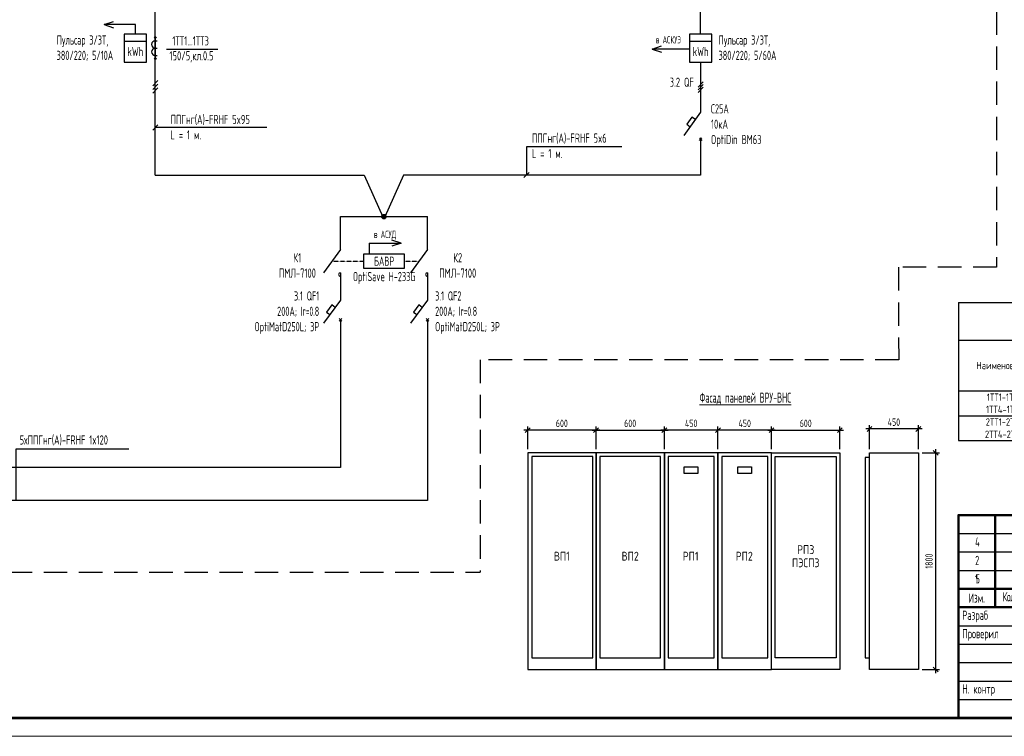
# Model space of a CAD drawing. Header units: millimetres. Extents: x -101899 to 582947, y -77476 to 345289.
# Tile 27 of 100: x 48443 to 75128, y 60708 to 80144. Entities that reach past the tile are written whole.
import ezdxf
from ezdxf.enums import TextEntityAlignment as Align

# ---------------------------------------------------------------- set-up
doc = ezdxf.new("R2010")
doc.units = ezdxf.units.MM
doc.linetypes.add('штриховая2', pattern=[9.525, 6.35, -3.175])
doc.layers.get('Defpoints').update_dxf_attribs({"color": 253})
for name, color, linetype in [('$_Размеры', 7, 'Continuous'), ('pecat', 7, 'Continuous'), ('ЭО-014-Э-СЕТИ_СИЛА', 14, 'Continuous')]:
    doc.layers.add(name, color=color, linetype=linetype)
doc.layers.add('A-____-NOTE-TEXT', color=5, linetype='Continuous', lineweight=5, true_color=0x0000ff)
doc.layers.add('текст', color=7, linetype='Continuous', lineweight=20)
doc.layers.add('ФОРМАТ', color=7, linetype='Continuous', lineweight=18)
doc.styles.add('$_Electrical_gost', font='cs_gost2304.shx', dxfattribs={"width": 0.8})
doc.styles.add('$_ГОСТ.15', font='gost-uw.shx', dxfattribs={"oblique": 15})
doc.styles.add('Electrical_gost', font='cs_gost2304.shx', dxfattribs={"height": 250})
doc.styles.add('gost 207', font='cs_gost2304.shx', dxfattribs={"width": 0.7, "height": 2})
doc.styles.add('ЭН', font='GOST_Common.ttf')
doc.dimstyles.new('1-100', dxfattribs={"dimtxt": 200, "dimasz": 130, "dimexe": 100, "dimexo": 100, "dimgap": 80, "dimtad": 1, "dimdec": 0, "dimrnd": 5, "dimdsep": 46, "dimtxsty": '$_Electrical_gost', "dimblk": 'OBLIQUE', "dimcen": 250, "dimdle": 100, "dimadec": 0, "dimazin": 0, "dimtfac": 1, "dimtdec": 0, "dimtofl": 0, "dimtmove": 1, "dimatfit": 3, "dimfxl": 240, "dimtolj": 1, "dimarcsym": 0})

# ---------------------------------------------------------------- blocks, each defined once
blk = doc.blocks.new('А.Майорчиков')
at = {"layer": 'pecat', "color": 0, "linetype": 'ByBlock', "lineweight": -2}
for points in [[(9.15, 0.19), (6.53, 5.2), (2.48, 0.9), (9.34, 2.54), (8.41, 0.28), (10.98, 0.93)], [(4.13, 0.87), (4.88, 0.03), (6.46, 3.37), (6.66, 3.84)], [(7.72, 3.61), (6.35, 0.21), (6.57, 3.01), (6.66, 3.84)], [(7.72, 3.61), (7.56, 0.35), (8.6, 1.07), (9.07, 0.08), (9.15, 0.19)]]:
    blk.add_spline(points, degree=3, dxfattribs=at)
blk = doc.blocks.new('Штамп 3')
at = {"true_color": 0x504d51}
h = blk.add_hatch(color=251, dxfattribs=at)
h.dxf.hatch_style = 1
h.paths.add_polyline_path([(137.54, 10.47, -1.033512), (143.66, 3.22), (144.25, 3.04, 1.014927)])
h = blk.add_hatch(color=251, dxfattribs=at)
h.dxf.hatch_style = 1
h.paths.add_polyline_path([(139.35, 8.01), (137.5, 7.53), (137.5, 4.41), (139.35, 4.41)])
at = {"true_color": 0x4b2401}
h = blk.add_hatch(color=38, dxfattribs=at)
h.dxf.hatch_style = 1
h.paths.add_polyline_path([(141.51, 8.85), (139.66, 8.38), (139.66, 4.41), (141.51, 4.41)])
at = {"true_color": 0x139b48}
h = blk.add_hatch(color=114, dxfattribs=at)
h.dxf.hatch_style = 1
h.paths.add_polyline_path([(143.68, 9.85), (141.83, 9.38), (141.83, 4.41), (143.68, 4.41)])
at = {"linetype": 'ByBlock', "lineweight": 25}
blk.add_line((135, 0), (135, 0), dxfattribs=at)
at = {"color": 5, "ltscale": 100}
for points in [[(43.28, 27.38, 0.103904), (43.61, 26.69, 0.235071), (44.38, 26.28, 0.161521), (45.57, 26.81, 0.128808), (46.54, 27.99, 0.085182), (46.66, 28.82, 0.175378), (46.38, 29.61, 0.191596), (45.16, 29.94, 0.119018), (43.97, 29.48, 0.027118), (42.7, 28.54, 0.092445), (41.23, 26.84, 0.062634), (40.74, 25.89, 0.335684), (40.97, 25.21, 0.174698), (42.44, 25.15), (44.15, 25.89, 0.034647), (46.69, 27.31), (47.64, 28), (48.92, 29.08), (50.31, 30.49), (47.42, 26.46), (46.54, 25.39), (48.03, 27.11, -0.763325), (48.26, 27.01, -0.065177), (48.21, 26.72), (48.01, 26.02, 0.052351), (49.3, 26.83), (50.32, 27.69, 0.026697), (51.22, 28.47), (52.49, 29.48), (53.41, 30.32), (52.14, 28.45), (50.92, 26.96), (50.06, 25.73), (49.59, 24.51), (50.42, 26.7, -0.553862), (51.03, 26.84, 0.092612), (51.49, 26.49, 0.087518), (52.39, 26.36, 0.069253), (53.77, 26.75), (54.45, 27.11, 0.092964), (55.08, 27.61, 0.484334), (54.76, 28.29, 0.050486), (53.71, 28.47, 0.039715), (52.14, 28.45), (49.26, 28.25), (47.98, 28.16), (43.93, 27.58), (40.97, 26.99), (40.04, 26.73, 0.32462), (39.87, 26.35, 0.275801), (40.35, 26.05), (42.4, 25.92), (46.49, 26.17), (48.37, 26.19), (50.82, 26.22), (52.6, 26.25), (55.53, 26.2)], [(41.88, 27.72, 0.186939), (44.01, 29.4, 0.016559), (42.83, 26.04, -0.458633), (41.69, 25.89, -0.463695), (41.8, 26.56), (43.59, 27.58), (46.05, 29.06)]]:
    blk.add_lwpolyline(points, format="xyb", dxfattribs=at)
at = {"color": 251, "true_color": 0x504d51}
blk.add_lwpolyline([(137.54, 10.47, -1.033512), (143.66, 3.22), (144.25, 3.04, 1.014927), (137.54, 10.47)], format="xyb", dxfattribs=at)
blk.add_lwpolyline([(137.5, 4.41), (139.35, 4.41), (139.35, 8.01), (137.5, 7.53)], close=True, dxfattribs=at)
at = {"color": 38, "true_color": 0x4b2401}
blk.add_lwpolyline([(139.66, 4.41), (141.51, 4.41), (141.51, 8.85), (139.66, 8.38)], close=True, dxfattribs=at)
at = {"color": 114, "true_color": 0x139b48}
blk.add_lwpolyline([(141.83, 4.41), (143.68, 4.41), (143.68, 9.85), (141.83, 9.38)], close=True, dxfattribs=at)
at = {"layer": 'A-____-NOTE-TEXT'}
for points, knots in [([(48.75, 37.09), (48.7, 37.05), (48.57, 36.95), (48.63, 36.52), (48.59, 36.03), (49.14, 35.51), (49.57, 35.95), (49.51, 36.46), (49.47, 37.89), (49.46, 36.19), (49.63, 35.67), (49.68, 35.38), (49.27, 35.28), (50.23, 36.8), (50.37, 37.75), (50.97, 39.29), (50.92, 41.89), (49.94, 39.75), (50.01, 38.17), (49.88, 35.84), (50.17, 34.09), (50.27, 33.12), (49.99, 32.66), (49.36, 34.06), (49.38, 34.61), (49.34, 35.4), (50.05, 35.34), (50.78, 36.08), (51.39, 37.28), (51.82, 38.53), (52.18, 39.71), (52.33, 40.51), (51.91, 41.77), (51.4, 38.97), (51.25, 37.73), (50.74, 35.55), (50.86, 34.63), (50.91, 34.28)], [0, 0, 0, 0, 0.171393, 0.462094, 1.155737, 1.720369, 2.134476, 2.581555, 3.413728, 4.727463, 4.955197, 5.268252, 5.386123, 5.974734, 8.275816, 9.709852, 11.379458, 12.738559, 14.08585, 16.758326, 19.400492, 19.4584, 19.701898, 20.658885, 22.005926, 22.211787, 22.746414, 23.520346, 25.302356, 26.708962, 27.532365, 28.93512, 29.430518, 30.452004, 33.845551, 35.598043, 36.6598, 36.6598, 36.6598, 36.6598]), ([(44.53, 39.28), (44.49, 39.43), (44.4, 39.78), (44.11, 39.68), (43.84, 39.45), (43.63, 39.23), (43.58, 38.99), (43.67, 38.54), (43.83, 38.88), (43.61, 39.2), (43.45, 39.01), (43.3, 38.55), (43.18, 38.23), (43.08, 37.93), (43.03, 37.52), (42.98, 37.09), (42.91, 36.62), (42.96, 36.22), (43.17, 35.89), (43.48, 35.7), (43.74, 35.95), (43.88, 36.08)], [0, 0, 0, 0, 0.00156145, 0.00237391, 0.00318637, 0.00426225, 0.00533812, 0.00576408, 0.00720477, 0.00786618, 0.00889718, 0.00992817, 0.01103358, 0.01213898, 0.01353242, 0.01492586, 0.01652142, 0.01811698, 0.01894265, 0.01976832, 0.02164005, 0.02164005, 0.02164005, 0.02164005]), ([(44.33, 37.12), (44.34, 36.99), (44.39, 36.61), (44.46, 36.08), (44.5, 35.72), (44.52, 35.51), (44.45, 35.73), (44.39, 36.07), (44.41, 36.29), (44.58, 36.24), (44.82, 36.11), (45.03, 36.08), (45.22, 36.26), (45.35, 36.56), (45.44, 36.91), (45.38, 36.75), (45.33, 36.42), (45.33, 36.24), (45.46, 36.06), (45.66, 35.94), (45.87, 35.9), (46.09, 35.95), (46.27, 36.07), (46.39, 36.24), (46.45, 36.44), (46.49, 36.8), (46.47, 36.56), (46.49, 36.24), (46.53, 36.04), (46.62, 35.87), (46.81, 35.79), (47.06, 35.82), (47.27, 35.92), (47.4, 36.07), (47.48, 36.24), (47.53, 36.42), (47.56, 36.6), (47.58, 36.79), (47.57, 36.99), (47.51, 37.17), (47.4, 37.33), (47.22, 37.47), (47, 37.39), (46.85, 37.11), (46.88, 36.89), (46.89, 36.76)], [0, 0, 0, 0, 0.00129405, 0.00258809, 0.00323512, 0.00420565, 0.00547717, 0.00607914, 0.0066811, 0.00758406, 0.00823518, 0.00880474, 0.0093743, 0.01024675, 0.01089139, 0.01218066, 0.01264098, 0.01336454, 0.01415422, 0.01479727, 0.01544031, 0.01613694, 0.01683356, 0.01735602, 0.01787849, 0.01835135, 0.01966146, 0.0200997, 0.02060927, 0.02137362, 0.02213797, 0.02294275, 0.02354633, 0.0242984, 0.02484929, 0.02540017, 0.02595105, 0.02656826, 0.02718548, 0.0278027, 0.02841992, 0.02901094, 0.02976194, 0.0305756, 0.03182741, 0.03182741, 0.03182741, 0.03182741])]:
    blk.add_open_spline(points, degree=3, knots=knots, dxfattribs=at)
at = {"layer": 'ФОРМАТ', "lineweight": 50}
for p, q in [((10, 55), (10, 30)), ((20, 0), (20, 55)), ((30, 55), (30, 30)), ((40, 0), (40, 55)), ((55, 55), (55, 0)), ((65, 0), (65, 55)), ((65, 45), (185, 45)), ((0, 35), (65, 35)), ((0, 30), (185, 30)), ((135, 30), (135, 0)), ((150, 15), (150, 30)), ((164.88, 30), (164.88, 15)), ((135, 25), (185, 25)), ((65, 15), (185, 15))]:
    blk.add_line(p, q, dxfattribs=at)
at = {"layer": 'ФОРМАТ', "lineweight": 30}
for p, q in [((0, 50), (65, 50)), ((0, 45), (65, 45)), ((0, 40), (65, 40)), ((0, 25), (65, 25)), ((0, 20), (65, 20)), ((0, 15), (65, 15)), ((0, 10), (65, 10)), ((0, 5), (65, 5))]:
    blk.add_line(p, q, dxfattribs=at)
at = {"layer": 'ФОРМАТ', "lineweight": 15}
blk.add_line((150, 30), (135, 30), dxfattribs=at)
at = {"layer": 'ФОРМАТ', "lineweight": 50}
blk.add_lwpolyline([(185, 0), (0, 0), (0, 55), (185, 55)], close=True, dxfattribs=at)
at = {"color": 5, "ltscale": 100, "xscale": 0.96, "yscale": 0.96, "zscale": 0.96}
for p in [(40.23, 20), (40.23, 5)]:
    blk.add_blockref('А.Майорчиков', p, dxfattribs=at)
at = {"insert": (147.49, 8.5), "char_height": 3.5, "attachment_point": 1, "style": 'ЭН'}
blk.add_mtext('AAA engineering+', dxfattribs=at)
at = {"layer": 'текст', "char_height": 2.5, "style": '$_Electrical_gost'}
for s, insert, width, attachment_point in [('{\\H1.125x;ГКО-497/21-ЭОМ-0}', (113.3, 50), 34.3745, 4), ('Многофункциональный гостиничный комплекс\\Pс подземным паркингом, расположенный\\Pпо адресу: г. Москва, ЮЗАО, ул. Наметкина, вл. 10', (125, 37.5), 109.4637, 5), ('-', (14.48, 39.38), 2.8011, 1), ('Зам.', (22.74, 37.41), 5.9535, 4), ('{\\W0.7;0-16/10}', (31.1, 37.51), 7.9811, 4), ('Изм.', (5, 32.5), 10, 5), ('{\\T0.9;Кол.уч.}', (15, 32.5), 10, 5), ('{\\T0.9;Листов}', (25, 32.5), 10, 5), ('№док.', (35, 32.5), 10, 5), ('Подп.', (47.5, 32.5), 15, 5), ('Дата', (60, 32.5), 10, 5), (' Разраб', (0, 27.5), 20, 4), (' Калутов', (20, 27.5), 20, 4), ('{\\W0.9;12.23}', (60, 27.5), 10, 5), ('Стадия', (142.5, 27.5), 15, 5), ('Лист', (157.5, 27.5), 15, 5), ('Листов', (174.63, 27.37), 20, 5), (' Проверил', (0, 22.5), 20, 4), ('Электрическое освещение, силовое электрооборудование,\\Pзаземление', (100, 22.58), 70, 5), (' Майорчиков', (20, 22.5), 20, 4), ('{\\W0.9;12.23}', (60, 22.5), 10, 5), ('Р', (142.5, 20), 15, 5), (' Н. контр', (0, 7.5), 20, 4), ('{\\W0.9;12.23}', (60, 7.5), 10, 5), (' Майорчиков', (20, 7.5), 20, 4)]:
    blk.add_mtext(s, dxfattribs=dict(at, insert=insert, width=width, attachment_point=attachment_point))
at = {"layer": 'текст', "char_height": 2.5, "attachment_point": 1, "style": '$_Electrical_gost'}
for s, width, insert in [('\\pxsm1.5;5', 2.5, (4.66, 38.96)), ('\\pxsm1.5;10.24', 5.8481, (57.1, 39.14))]:
    blk.add_mtext_dynamic_manual_height_columns(s, width=width, gutter_width=1000, heights=[0], dxfattribs=dict(at, insert=insert))
blk = doc.blocks.new('*U157')
at = {"layer": 'ФОРМАТ'}
blk.add_lwpolyline([(891, 420), (891, 0), (0, 0), (0, 420)], close=True, dxfattribs=at)
at = {"layer": 'ФОРМАТ', "lineweight": 53}
blk.add_lwpolyline([(20, 415), (20, 5), (886, 5), (886, 415)], close=True, dxfattribs=at)
blk = doc.blocks.new('*T258')
at = {"color": 0, "linetype": 'ByBlock', "lineweight": -2, "transparency": 16777216}
for p, q in [((0, 0), (18500, 0)), ((0, 0), (0, -3740)), ((18500, 0), (18500, -3740)), ((0, -1017), (18500, -1017)), ((2500, -1017), (2500, -3740)), ((4731, -1017), (4731, -3740)), ((6888, -1017), (6888, -3740)), ((9388, -1017), (9388, -3740)), ((14388, -1017), (14388, -3740)), ((0, -2395), (18500, -2395)), ((0, -3068), (18500, -3068)), ((0, -3740), (18500, -3740))]:
    blk.add_line(p, q, dxfattribs=at)
at = {"color": 0, "transparency": 16777216, "char_height": 200, "attachment_point": 5, "style": 'Electrical_gost'}
for s, insert, width in [('Проверка коэффициента трансформации', (9250, -508), 18496.59), ('Расчетный максимальный ток Iр max, А', (3615, -1706), 2227.61), ('Расчетный минимальный ток  Iр min, А', (5810, -1706), 2154.11), ('Ток вторичной обмотки трансформатора                                   при Iр max, А', (11888, -1706), 4996.76), ('Наименование', (1250, -1706), 2496.76), ('Коэффициент трансформации', (8138, -1706), 2496.76), ('Ток вторичной  обмотки трансформатора при Iр min, А', (16444, -1706), 4108.39), ('1ТТ1-1ТТ3\\P1ТТ4-1ТТ6', (1250, -2731), 2496.76), ('46,1', (3615, -2731), 2227.61), ('4,6', (5810, -2731), 2154.11), ('\\A1;50/5=10', (8138, -2731), 2496.76), ('{\\W0.9;46,1/10 =4,6А; 5А > 4,6 > 2А (40% Iн.сч)}', (11888, -2731), 4996.76), ('4,6/10 = 0,46А; 0,46> 0,1А ', (16444, -2731), 4108.39), ('2ТТ1-2ТТ3\\P2ТТ4-2ТТ6', (1250, -3404), 2496.76), ('64,7', (3615, -3404), 2227.61), ('6,4', (5810, -3404), 2154.11), ('75/5=15', (8138, -3404), 2496.76), ('{\\W0.9;64,7/15 =4,3А; 5А > 4,3 > 2А (40% Iн.сч)}', (11888, -3404), 4996.76), ('6,4/15 = 0,43А; 0,43 > 0,1А ', (16444, -3404), 4108.39)]:
    blk.add_mtext(s, dxfattribs=dict(at, insert=insert, width=width))
blk = doc.blocks.new('_Oblique')
at = {"color": 0, "linetype": 'ByBlock', "lineweight": -2}
blk.add_line((-0.5, -0.5), (0.5, 0.5), dxfattribs=at)
blk = doc.blocks.new('*D260')
at = {"layer": '$_Размеры', "color": 0, "lineweight": -2, "transparency": 16777216}
for p, q in [((71475, 68498), (71475, 69143)), ((72798, 68498), (72798, 69143)), ((72898, 69043), (71375, 69043))]:
    blk.add_line(p, q, dxfattribs=at)
at = {"layer": 'Defpoints', "color": 0, "transparency": 16777216}
for p in [(71475, 69043), (71475, 68398), (72798, 68398)]:
    blk.add_point(p, dxfattribs=at)
at = {"layer": '$_Размеры', "color": 0, "lineweight": -2, "transparency": 16777216, "xscale": 130, "yscale": 130, "zscale": 130, "rotation": 180}
blk.add_blockref('_Oblique', (71475, 69043), dxfattribs=at)
at = {"layer": '$_Размеры', "color": 0, "lineweight": -2, "transparency": 16777216, "xscale": 130, "yscale": 130, "zscale": 130}
blk.add_blockref('_Oblique', (72798, 69043), dxfattribs=at)
at = {"layer": '$_Размеры', "color": 0, "transparency": 16777216, "insert": (72136, 69228), "char_height": 200, "attachment_point": 5, "style": '$_Electrical_gost'}
blk.add_mtext('\\A1;450', dxfattribs=at)
blk = doc.blocks.new('*D261')
at = {"layer": '$_Размеры', "color": 0, "lineweight": -2, "transparency": 16777216}
for p, q in [((72898, 68398), (73367, 68398)), ((73267, 68498), (73267, 62418)), ((72898, 62518), (73367, 62518))]:
    blk.add_line(p, q, dxfattribs=at)
at = {"layer": 'Defpoints', "color": 0, "transparency": 16777216}
for p in [(72798, 68398), (72798, 62518), (73267, 62518)]:
    blk.add_point(p, dxfattribs=at)
at = {"layer": '$_Размеры', "color": 0, "lineweight": -2, "transparency": 16777216, "xscale": 130, "yscale": 130, "zscale": 130}
for p, rotation in [((73267, 68398), 90), ((73267, 62518), 270)]:
    blk.add_blockref('_Oblique', p, dxfattribs=dict(at, rotation=rotation))
at = {"layer": '$_Размеры', "color": 0, "transparency": 16777216, "insert": (73087, 65458), "char_height": 200, "width": 434.18, "attachment_point": 5, "rotation": 90, "style": '$_Electrical_gost'}
blk.add_mtext('\\A1;1800', dxfattribs=at)
blk = doc.blocks.new('*D259')
at = {"layer": '$_Размеры', "color": 0, "lineweight": -2, "transparency": 16777216}
for p, q in [((68719, 69009), (70772, 69009)), ((68819, 68498), (68819, 69109)), ((70672, 68498), (70672, 69109))]:
    blk.add_line(p, q, dxfattribs=at)
at = {"layer": 'Defpoints', "color": 0, "transparency": 16777216}
for p in [(70672, 69009), (68819, 68398), (70672, 68398)]:
    blk.add_point(p, dxfattribs=at)
at = {"layer": '$_Размеры', "color": 0, "lineweight": -2, "transparency": 16777216, "xscale": 130, "yscale": 130, "zscale": 130, "rotation": 180}
blk.add_blockref('_Oblique', (68819, 69009), dxfattribs=at)
at = {"layer": '$_Размеры', "color": 0, "lineweight": -2, "transparency": 16777216, "xscale": 130, "yscale": 130, "zscale": 130}
blk.add_blockref('_Oblique', (70672, 69009), dxfattribs=at)
at = {"layer": '$_Размеры', "color": 0, "transparency": 16777216, "insert": (69745, 69195), "char_height": 200, "attachment_point": 5, "style": '$_Electrical_gost'}
blk.add_mtext('\\A1;600', dxfattribs=at)
blk = doc.blocks.new('Точка соединения')
blk.add_hatch(color=256).paths.add_polyline_path([(0.6, 0, 1), (-0.6, 0, 1)])
blk.add_hatch(color=256).paths.add_polyline_path([(0.6, 0, 1), (-0.6, 0, 1)])
blk.add_circle((0, 0), 0.6)
blk.add_circle((0, 0), 0.6)
blk = doc.blocks.new('*U29')
for p, q in [((0, 25.74), (0, 12.14)), ((0.71, 20.36), (-0.71, 18.94)), ((0.71, 19.65), (-0.71, 18.24)), ((0.71, 18.94), (-0.71, 17.53)), ((0, 12.14), (-4.55, 5.86)), ((-0.35, 5.2), (0.35, 4.49)), ((-0.35, 4.49), (0.35, 5.2)), ((0, 4.84), (0, 0))]:
    blk.add_line(p, q)
blk.add_lwpolyline([(-1.42, 10.18), (-2.35, 10.84), (-3.76, 8.87), (-2.85, 8.21)])
at = {"style": 'Electrical_gost', "flags": 8}
for tag, width, p in [('QF', 0.8, (-1.86, 20.29)), ('ХАРАКТЕРИСТИКА_И_ТОК', 0.8, (-5.38, 11.14)), ('ОТКЛЮЧАЮЩАЯ_СПОСОБНОСТЬ', 0.8, (-5.38, 7.64)), ('МАРКА', 0.6, (-5.38, 4.14))]:
    blk.add_attdef(tag, text='', height=2.5, dxfattribs=dict(at, width=width)).set_placement(p, align=Align.MIDDLE_RIGHT)
blk = doc.blocks.new('*U18')
for p, q in [((0, -3.75), (0, 3.75)), ((0.71, 1.71), (-0.71, 0.29)), ((0.71, 0.71), (-0.71, -0.71)), ((0.71, -0.29), (-0.71, -1.71))]:
    blk.add_line(p, q)
blk = doc.blocks.new('*D272')
at = {"layer": '$_Размеры', "color": 0, "lineweight": -2, "transparency": 16777216}
for p, q in [((68919, 69009), (67267, 69009)), ((67367, 68498), (67367, 69109)), ((68819, 68498), (68819, 69109))]:
    blk.add_line(p, q, dxfattribs=at)
at = {"layer": 'Defpoints', "color": 0, "transparency": 16777216}
for p in [(67367, 69009), (67367, 68398), (68819, 68398)]:
    blk.add_point(p, dxfattribs=at)
at = {"layer": '$_Размеры', "color": 0, "lineweight": -2, "transparency": 16777216, "xscale": 130, "yscale": 130, "zscale": 130, "rotation": 180}
blk.add_blockref('_Oblique', (67367, 69009), dxfattribs=at)
at = {"layer": '$_Размеры', "color": 0, "lineweight": -2, "transparency": 16777216, "xscale": 130, "yscale": 130, "zscale": 130}
blk.add_blockref('_Oblique', (68819, 69009), dxfattribs=at)
at = {"layer": '$_Размеры', "color": 0, "transparency": 16777216, "insert": (68093, 69194), "char_height": 200, "attachment_point": 5, "style": '$_Electrical_gost'}
blk.add_mtext('\\A1;450', dxfattribs=at)
blk = doc.blocks.new('*D273')
at = {"layer": '$_Размеры', "color": 0, "lineweight": -2, "transparency": 16777216}
for p, q in [((63962, 69009), (66015, 69009)), ((64062, 68498), (64062, 69109)), ((65915, 68498), (65915, 69109))]:
    blk.add_line(p, q, dxfattribs=at)
at = {"layer": 'Defpoints', "color": 0, "transparency": 16777216}
for p in [(65915, 69009), (64062, 68398), (65915, 68398)]:
    blk.add_point(p, dxfattribs=at)
at = {"layer": '$_Размеры', "color": 0, "lineweight": -2, "transparency": 16777216, "xscale": 130, "yscale": 130, "zscale": 130, "rotation": 180}
blk.add_blockref('_Oblique', (64062, 69009), dxfattribs=at)
at = {"layer": '$_Размеры', "color": 0, "lineweight": -2, "transparency": 16777216, "xscale": 130, "yscale": 130, "zscale": 130}
blk.add_blockref('_Oblique', (65915, 69009), dxfattribs=at)
at = {"layer": '$_Размеры', "color": 0, "transparency": 16777216, "insert": (64988, 69195), "char_height": 200, "width": 387.85, "attachment_point": 5, "style": '$_Electrical_gost'}
blk.add_mtext('\\A1;600', dxfattribs=at)
blk = doc.blocks.new('*D271')
at = {"layer": '$_Размеры', "color": 0, "lineweight": -2, "transparency": 16777216}
for p, q in [((64162, 69009), (62110, 69009)), ((62210, 68498), (62210, 69109)), ((64062, 68498), (64062, 69109))]:
    blk.add_line(p, q, dxfattribs=at)
at = {"layer": 'Defpoints', "color": 0, "transparency": 16777216}
for p in [(62210, 69009), (62210, 68398), (64062, 68398)]:
    blk.add_point(p, dxfattribs=at)
at = {"layer": '$_Размеры', "color": 0, "lineweight": -2, "transparency": 16777216, "xscale": 130, "yscale": 130, "zscale": 130, "rotation": 180}
blk.add_blockref('_Oblique', (62210, 69009), dxfattribs=at)
at = {"layer": '$_Размеры', "color": 0, "lineweight": -2, "transparency": 16777216, "xscale": 130, "yscale": 130, "zscale": 130}
blk.add_blockref('_Oblique', (64062, 69009), dxfattribs=at)
at = {"layer": '$_Размеры', "color": 0, "transparency": 16777216, "insert": (63136, 69195), "char_height": 200, "attachment_point": 5, "style": '$_Electrical_gost'}
blk.add_mtext('\\A1;600', dxfattribs=at)
blk = doc.blocks.new('*D274')
at = {"layer": '$_Размеры', "color": 0, "lineweight": -2, "transparency": 16777216}
for p, q in [((67467, 69009), (65815, 69009)), ((65915, 68498), (65915, 69109)), ((67367, 68498), (67367, 69109))]:
    blk.add_line(p, q, dxfattribs=at)
at = {"layer": 'Defpoints', "color": 0, "transparency": 16777216}
for p in [(65915, 69009), (65915, 68398), (67367, 68398)]:
    blk.add_point(p, dxfattribs=at)
at = {"layer": '$_Размеры', "color": 0, "lineweight": -2, "transparency": 16777216, "xscale": 130, "yscale": 130, "zscale": 130, "rotation": 180}
blk.add_blockref('_Oblique', (65915, 69009), dxfattribs=at)
at = {"layer": '$_Размеры', "color": 0, "lineweight": -2, "transparency": 16777216, "xscale": 130, "yscale": 130, "zscale": 130}
blk.add_blockref('_Oblique', (67367, 69009), dxfattribs=at)
at = {"layer": '$_Размеры', "color": 0, "transparency": 16777216, "insert": (66641, 69194), "char_height": 200, "attachment_point": 5, "style": '$_Electrical_gost'}
blk.add_mtext('\\A1;450', dxfattribs=at)
blk = doc.blocks.new('Трансформатор тока TA')
h = blk.add_hatch(color=256)
h.dxf.hatch_style = 1
h.paths.add_polyline_path([(-0.2, 5.76, 1), (0.2, 5.76, 1)])
h = blk.add_hatch(color=256)
h.dxf.hatch_style = 1
h.paths.add_polyline_path([(0.2, 0, 1), (-0.2, 0, 1)])
for p, q in [((0, 5.76), (0, 0)), ((0, 4.88), (0.5, 4.88)), ((0, 2.88), (0.5, 2.88)), ((0, 0.88), (0.5, 0.88))]:
    blk.add_line(p, q)
for centre in [(0, 5.76), (0, 5.76), (0, 0)]:
    blk.add_circle(centre, 0.2)
for centre in [(0, 3.88), (0, 1.88)]:
    blk.add_arc(centre, 1, 90, 270)

msp = doc.modelspace()

# ---------------------------------------------------------------- linework, layer by layer
for p, q in [((51278, 79563.3), (51877.9, 79563.3)), ((66598.1, 79563.3), (67198, 79563.3)), ((52420.4, 79347.6), (53808.9, 79347.6)), ((52047, 77149.8), (52188.5, 77291.2)), ((62105.9, 75859.2), (62247.3, 76000.6)), ((57135, 73908.3), (56679.6, 73279.6)), ((59492.6, 73908.3), (59037.3, 73279.6)), ((57135, 72537.3), (56679.6, 71908.6)), ((59492.6, 72537.3), (59037.3, 71908.6)), ((57099.6, 72036.6), (57170.3, 71965.9)), ((57099.6, 71965.9), (57170.3, 72036.6)), ((59457.3, 72036.6), (59528, 71965.9)), ((59457.3, 71965.9), (59528, 72036.6))]:
    msp.add_line(p, q)
at = {"linetype": 'штриховая2', "ltscale": 100}
for points in [[(74915.8, 87990.6), (74915.8, 73429.3), (72259.2, 73429.3), (72264.9, 70921.4)], [(72264.9, 70921.4), (60920.6, 70921.4), (60920.6, 65162.8)], [(37666.9, 65164), (60920.6, 65164)]]:
    msp.add_lwpolyline(points, dxfattribs=at)
for points in [[(52117.8, 75929.9), (52117.9, 81345.1)], [(66895.4, 79752.3), (66895.6, 81345.1)], [(50730.1, 80009.5), (50982.2, 80093.1)], [(51578, 79752.3), (51578.4, 80009.5), (50730.1, 80009.5)], [(50730.1, 80009.5), (50982.2, 79925.9)], [(65586.6, 79347.2), (65838.7, 79430.8)], [(66598.1, 79347.2), (65586.6, 79347.2)], [(65586.6, 79347.2), (65838.7, 79263.6)], [(55138.4, 77220.5), (52555, 77220.5), (52117.8, 77220.5)], [(64760, 76698.2), (62176.6, 76698.2), (62176.6, 75929.9)], [(66898, 76418.7), (66898, 75929.9)], [(52117.8, 75929.9), (57778.6, 75929.9), (58284.3, 74800.4)], [(66898, 75929.9), (58847.1, 75929.9), (58341.3, 74800.4)], [(57913.4, 74081.5), (58778.4, 74081.5)], [(57913.4, 74081.5), (57913.4, 73791.9)], [(58778.4, 74081.5), (58526.4, 74165.1)], [(58778.4, 74081.5), (58526.4, 73997.9)], [(56992.7, 72340.8), (56899.9, 72407.1), (56758.9, 72209.8), (56850, 72143.8)], [(59350.4, 72340.8), (59257.6, 72407.1), (59116.6, 72209.8), (59207.7, 72143.8)], [(57134.2, 72002), (57134.2, 68000.3), (27614, 68000.3)], [(59491.2, 71999.8), (59491.2, 67106.8), (31814, 67106.8)], [(51401, 68494.5), (48337.1, 68494.5), (48337.1, 67106.8)]]:
    msp.add_lwpolyline(points)
for points in [[(51877.9, 79752.3), (51278, 79752.3), (51278, 78993.1), (51877.9, 78993.1)], [(67198, 79752.3), (66598.1, 79752.3), (66598.1, 78993.1), (67198, 78993.1)]]:
    msp.add_lwpolyline(points, close=True)
at = {"linetype": 'штриховая2'}
for points in [[(56907.3, 73593.9), (57768.7, 73593.9)], [(58858.9, 73591.9), (59263.5, 73591.9)]]:
    msp.add_lwpolyline(points, dxfattribs=at)
at = {"color": 7}
for points in [[(57135, 73278.3), (57135, 72537.3)], [(59492.6, 73278.3), (59492.6, 72537.3)]]:
    msp.add_lwpolyline(points, dxfattribs=at)
at = {"color": 0, "ltscale": 10}
for points in [[(64062.4, 62518.5), (64062.4, 68398.5), (62210.2, 68398.5), (62210.2, 62518.5), (64062.4, 62518.5)], [(65914.6, 62518.5), (65914.6, 68398.5), (64062.4, 68398.5), (64062.4, 62518.5), (65914.6, 62518.5)], [(67366.9, 62518.5), (67366.9, 68398.5), (65914.6, 68398.5), (65914.6, 62518.5), (67366.9, 62518.5)], [(68819.3, 62518.5), (68819.3, 68398.5), (67366.9, 68398.5), (67366.9, 62518.5), (68819.3, 62518.5)], [(68819.3, 62518.5), (68819.3, 68398.5), (70671.5, 68398.5), (70671.5, 62518.5), (68819.3, 62518.5)]]:
    msp.add_lwpolyline(points, dxfattribs=at)
at = {"ltscale": 10}
for points in [[(72797.8, 68398.5), (72797.8, 62518.5), (71474.8, 62518.5), (71474.8, 68398.5), (72797.8, 68398.5)], [(71474.8, 68266.1), (71353.2, 68266.1), (71353.2, 62835), (71474.8, 62835)]]:
    msp.add_lwpolyline(points, dxfattribs=at)
at = {"color": 0, "ltscale": 100}
for points in [[(62325.4, 68296.1), (62325.4, 62835), (63972.9, 62835), (63972.9, 68296.1)], [(64164.7, 68296.1), (64164.7, 62835), (65812.2, 62835), (65812.2, 68296.1)], [(70569.1, 68296.1), (70569.1, 62835), (68921.7, 62835), (68921.7, 68296.1)]]:
    msp.add_lwpolyline(points, dxfattribs=at)
at = {"color": 0, "ltscale": 35}
for points in [[(63972.9, 68296.1), (62325.4, 68296.1)], [(65812.2, 68296.1), (64164.7, 68296.1)], [(68921.7, 68296.1), (70569.1, 68296.1)], [(66822.2, 68012), (66822.2, 67833.4), (66455.6, 67833.4), (66455.6, 68012), (66822.2, 68012)], [(68274.6, 68012), (68274.6, 67833.4), (67908, 67833.4), (67908, 68012), (68274.6, 68012)]]:
    msp.add_lwpolyline(points, dxfattribs=at)
at = {"color": 0, "ltscale": 100}
for points in [[(67264.6, 62835), (67264.6, 68296.1), (66016.9, 68296.1), (66016.9, 62835)], [(68716.9, 62835), (68716.9, 68296.1), (67469.3, 68296.1), (67469.3, 62835)]]:
    msp.add_lwpolyline(points, close=True, dxfattribs=at)
for centre in [(57135, 73230.4), (59492.6, 73230.4)]:
    msp.add_arc(centre, 48, 90, 270)
at = {"layer": 'ЭО-014-Э-СЕТИ_СИЛА', "color": 0}
for p, q in [((57135, 74803.2), (59492.6, 74803.2)), ((57135, 73908.3), (57135, 74803.2)), ((59492.6, 73908.3), (59492.6, 74803.2)), ((57768.7, 73791.9), (58858.9, 73791.9)), ((57768.7, 73391.9), (57768.7, 73791.9)), ((58858.9, 73791.9), (58858.9, 73391.9)), ((58858.9, 73391.9), (57768.7, 73391.9))]:
    msp.add_line(p, q, dxfattribs=at)

# ---------------------------------------------------------------- block references
at = {"xscale": 100, "yscale": 100, "zscale": 100}
for name, p in [('*U157', (3782.1, 60707.6)), ('Трансформатор тока TA', (52117.9, 79084.6)), ('Штамп 3', (73882.1, 61207.6))]:
    msp.add_blockref(name, p, dxfattribs=at)
ref = msp.add_blockref('*U29', (66898, 76418.7), dxfattribs=dict(xscale=100, yscale=100, zscale=100))
ref.add_attrib('QF', '3.2 QF', dxfattribs={"height": 250, "style": 'Electrical_gost', "width": 0.8}).set_placement((66711.5, 78447.7), align=Align.MIDDLE_RIGHT)
at = {"color": 32, "true_color": 0xcd6928, "xscale": 100, "yscale": 100, "zscale": 100}
msp.add_blockref('*U18', (52117.8, 78324.4), dxfattribs=at)
at = {"color": 7, "xscale": 100, "yscale": 100, "zscale": 100}
msp.add_blockref('Точка соединения', (58313.8, 74800.4), dxfattribs=at)
msp.add_blockref('*T258', (73882.3, 72469.6))

# ---------------------------------------------------------------- texts
at = {"insert": (48440.8, 68733.6), "char_height": 250, "width": 2937.186, "attachment_point": 4, "style": '$_Electrical_gost'}
msp.add_mtext('5хППГнг(А)-FRHF 1x120 ', dxfattribs=at)
at = {"layer": 'текст', "style": '$_Electrical_gost', "width": 0.8}
for s, p in [('1ТТ1...1ТТ3', (53076.2, 79368.5)), ('150/5,кл.0.5', (53098.5, 78964.6))]:
    msp.add_text(s, height=250, dxfattribs=at).set_placement(p, align=Align.BOTTOM_CENTER)
at = {"layer": 'текст', "style": '$_Electrical_gost'}
for s, insert, char_height, width, attachment_point in [('{\\W0.7;Пульсар 3/3Т, \\P380/220; 5/10А}', (49443.7, 79374.6), 250, 1833.312, 4), ('{\\W0.7;в АСКУЭ}', (66024, 79598.8), 200, 861.614, 5), ('{\\W0.7;Пульсар 3/3Т, \\P380/220; 5/60А}', (67383, 79374.6), 250, 1833.312, 4), ('{\\W0.7;С25А\\P}10кА\\POptiDin ВМ63', (67177.4, 77272.1), 250, 1679.122, 4), ('ППГнг(А)-FRHF 5x95\\PL = 1 м.', (52530.1, 77228.6), 250, 2709.665, 4), ('ППГнг(А)-FRHF 5x6 \\PL = 1 м.', (62324.2, 76723.4), 250, 2465.649, 4), ('{\\W0.7;в АСУД}', (58345.1, 74300), 200, 861.614, 5), ('К1\\PПМЛ-7100', (55968.4, 73478.8), 250, 1707.889, 5), ('{\\W0.7;БАВР\\POptiSave H-233G}', (58320.7, 73347.1), 250, 1888.165, 5), ('К2\\PПМЛ-7100', (60313.8, 73478.8), 250, 1707.889, 5), ('{\\W0.7;3.1 QF2\\P200A; \\W0.6;Ir=0.\\W0.7;8\\POptiMatD250L; 3Р}', (59700.8, 72196.8), 250, 1941.759, 4), ('{\\W0.7;3.1 QF1 \\P200A; \\W0.6;Ir=0.\\W0.7;8\\POptiMatD250L; 3Р}', (56561.5, 72196.8), 250, 2453.659, 6)]:
    msp.add_mtext(s, dxfattribs=dict(at, insert=insert, char_height=char_height, width=width, attachment_point=attachment_point))
at = {"layer": 'текст', "char_height": 250, "attachment_point": 5, "style": '$_Electrical_gost'}
for insert in [(51578, 79278.2), (66898, 79278.2)]:
    msp.add_mtext('{\\W0.8;kWh}', dxfattribs=dict(at, insert=insert))
at = {"layer": 'текст', "linetype": 'Continuous', "insert": (66867.6, 70030.4), "char_height": 274.4, "width": 3096.84, "attachment_point": 1, "style": 'gost 207'}
msp.add_mtext('\\pxi-3,l3,t3;{\\LФасад панелей ВРУ-ВНС}', dxfattribs=at)
at = {"layer": 'текст', "char_height": 250, "attachment_point": 1, "style": '$_Electrical_gost'}
for s, insert in [('\\pxsm1.5;4', (74336.4, 66103.2)), ('\\pxsm1.5;2', (74336.4, 65603.2)), ('\\pxsm1.5;1', (74336.4, 65103.2))]:
    msp.add_mtext_dynamic_manual_height_columns(s, width=250, gutter_width=1000, heights=[0], dxfattribs=dict(at, insert=insert))
at = {"layer": 'текст', "char_height": 240, "width": 1172.897, "attachment_point": 5, "line_spacing_factor": 0.892432, "style": '$_ГОСТ.15'}
for s, insert in [('\\A1;{\\Q0;ВП1}', (63136.3, 65592.9)), ('\\A1;{\\Q0;ВП2}', (64988.5, 65592.9)), ('\\A1;{\\Q0;РП1}', (66627.2, 65592.9)), ('\\A1;{\\Q0;РП2}', (68079.6, 65592.9)), ('\\A1;{\\Q0;РП3\\PПЭСПЗ}', (69745.4, 65592.9))]:
    msp.add_mtext(s, dxfattribs=dict(at, insert=insert))

# ---------------------------------------------------------------- dimensions: what is measured, and where the dimension line sits
at = {"layer": '$_Размеры'}
for base, p1, p2, angle, text, picture, middle in [((62210.2, 69009.5), (64062.4, 68398.5), (62210.2, 68398.5), 180, '600', '*D271', (63136.3, 69195.2)), ((65914.6, 69009.5), (64062.4, 68398.5), (65914.6, 68398.5), 180, '600', '*D273', (64988.5, 69195.2)), ((65914.6, 69009.5), (67366.9, 68398.5), (65914.6, 68398.5), 180, '450', '*D274', (66640.8, 69193.6)), ((67366.9, 69009.5), (68819.3, 68398.5), (67366.9, 68398.5), 180, '450', '*D272', (68093.1, 69193.6)), ((71474.8, 69043.5), (72797.8, 68398.5), (71474.8, 68398.5), 180, '450', '*D260', (72136.3, 69227.6)), ((73266.8, 62518.5), (72797.8, 68398.5), (72797.8, 62518.5), 90, '1800', '*D261', (73086.8, 65458.5))]:
    dim = msp.add_linear_dim(base=base, p1=p1, p2=p2, angle=angle, text=text, dimstyle='1-100', dxfattribs=at)
    dim.commit()
    dim.dimension.update_dxf_attribs({"geometry": picture, "text_midpoint": middle})
dim = msp.add_linear_dim(base=(70671.5, 69009.5), p1=(68819.3, 68398.5), p2=(70671.5, 68398.5), text='600', dimstyle='1-100', dxfattribs=at)
dim.commit()
dim.dimension.update_dxf_attribs({"geometry": '*D259', "text_midpoint": (69745.4, 69195.2)})

doc.saveas('drawing.dxf')
